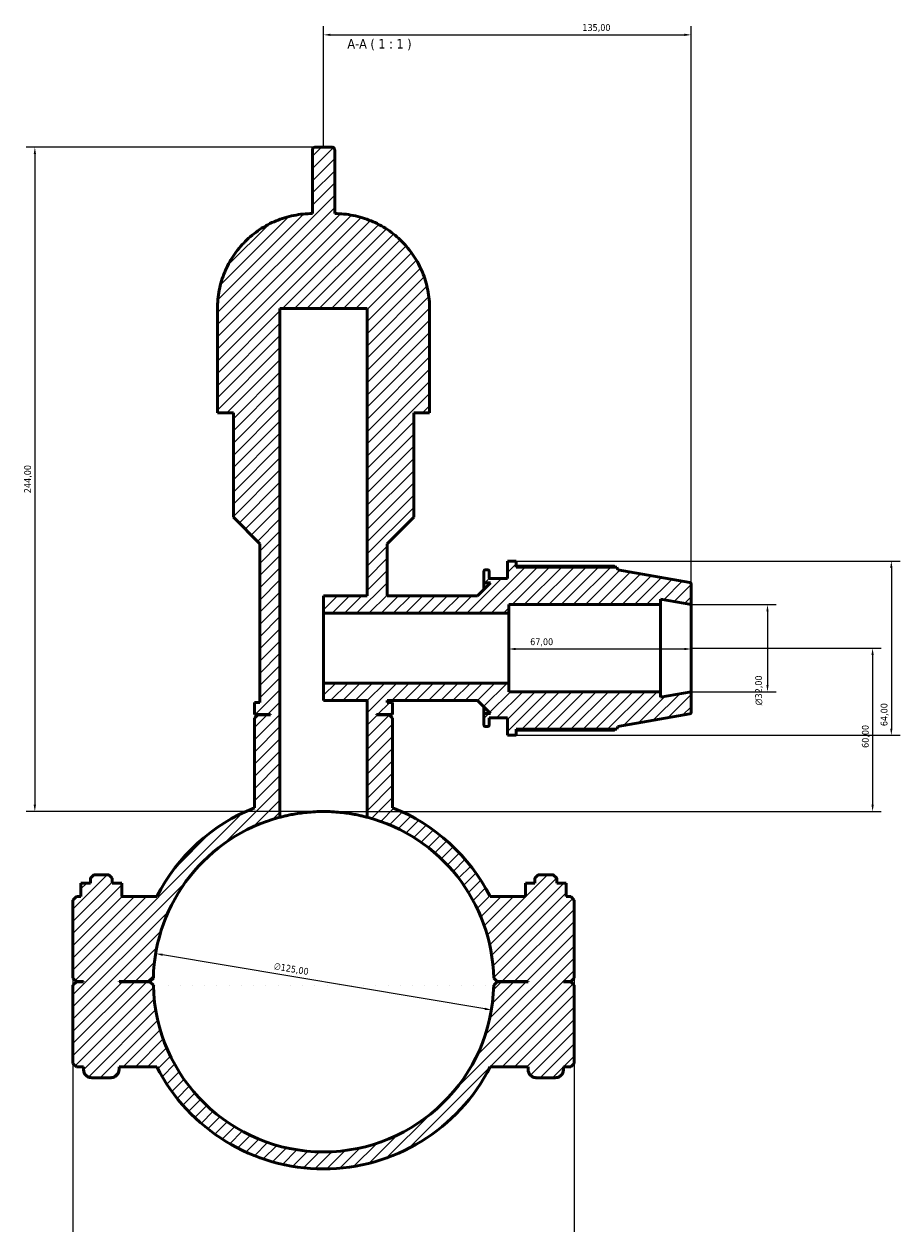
# Model space of a CAD drawing. Header units: millimetres. Extents: x 0 to 1028, y -29 to 1458.
# Tile 8 of 9: x 334 to 655, y 1017 to 1458. Entities that reach past the tile are written whole.
import ezdxf

# ---------------------------------------------------------------- set-up
doc = ezdxf.new("R2010")
doc.units = ezdxf.units.MM
for name, color, linetype, lineweight in [('Dimension (ISO)', 7, 'Continuous', 25), ('Hatch (ISO)', 7, 'Continuous', 18), ('Symbol (ISO)', 7, 'Continuous', 25), ('Visible (ISO)', 7, 'Continuous', 50)]:
    doc.layers.add(name, color=color, linetype=linetype, lineweight=lineweight)
doc.styles.add('Label Text (ISO)', font='tahoma.ttf')
doc.styles.add('Note Text (ISO)', font='tahoma.ttf')
doc.dimstyles.new('Default (ISO)', dxfattribs={"dimtxt": 2.5, "dimasz": 2.5, "dimexe": 3.175, "dimexo": 0, "dimgap": 0.762, "dimtad": 1, "dimrnd": 1e-08, "dimzin": 0, "dimtxsty": 'Note Text (ISO)', "dimcen": 0.09, "dimdle": 10, "dimclrd": 256, "dimclre": 256, "dimclrt": 232, "dimazin": 0, "dimtfac": 1.40208, "dimtmove": 0, "dimatfit": 3, "dimfxl": 1, "dimtolj": 1, "dimtzin": 0, "dimlwd": -1, "dimlwe": -1, "dimarcsym": 0})

# ---------------------------------------------------------------- blocks, each defined once
blk = doc.blocks.new('*D7')
at = {"layer": 'Defpoints', "color": 0, "transparency": 16777216}
for p in [(382.14, 1116.74), (505.42, 1096.07)]:
    blk.add_point(p, dxfattribs=at)
at = {"layer": 'Dimension (ISO)', "transparency": 16777216}
blk.add_line((502.96, 1096.48), (384.61, 1116.33), dxfattribs=at)
blk.add_arc((443.78, 1106.4), 62.5, 104.8323, 173.3914, dxfattribs=at)
for points in [[(384.67, 1116.74), (384.54, 1115.91), (382.14, 1116.74)], [(503.03, 1096.89), (502.89, 1096.07), (505.42, 1096.07)]]:
    blk.add_solid(points, dxfattribs=at)
at = {"layer": 'Dimension (ISO)', "color": 232, "true_color": 0xca0064, "transparency": 16777216, "insert": (425.79, 1113.45), "char_height": 2.5, "attachment_point": 1, "rotation": 350.4809, "style": 'Note Text (ISO)'}
blk.add_mtext('\\A1;∅125,00', dxfattribs=at)
blk = doc.blocks.new('*D8')
at = {"layer": 'Defpoints', "color": 0, "transparency": 16777216}
for p in [(440.69, 1412.9), (337.78, 1168.9), (443.78, 1168.9)]:
    blk.add_point(p, dxfattribs=at)
at = {"layer": 'Dimension (ISO)', "transparency": 16777216}
for p, q in [((440.69, 1412.9), (334.61, 1412.9)), ((337.78, 1410.4), (337.78, 1171.4)), ((443.78, 1168.9), (334.61, 1168.9))]:
    blk.add_line(p, q, dxfattribs=at)
for points in [[(337.36, 1410.4), (338.2, 1410.4), (337.78, 1412.9)], [(337.36, 1171.4), (338.2, 1171.4), (337.78, 1168.9)]]:
    blk.add_solid(points, dxfattribs=at)
at = {"layer": 'Dimension (ISO)', "color": 232, "true_color": 0xca0064, "transparency": 16777216, "insert": (333.85, 1285.85), "char_height": 2.5, "attachment_point": 1, "rotation": 90, "style": 'Note Text (ISO)'}
blk.add_mtext('\\A1;244,00', dxfattribs=at)
blk = doc.blocks.new('*D9')
at = {"layer": 'Defpoints', "color": 0, "transparency": 16777216}
for p in [(578.78, 1228.9), (443.78, 1168.9), (645.38, 1168.9)]:
    blk.add_point(p, dxfattribs=at)
at = {"layer": 'Dimension (ISO)', "transparency": 16777216}
for p, q in [((578.78, 1228.9), (648.55, 1228.9)), ((645.38, 1226.4), (645.38, 1171.4)), ((443.78, 1168.9), (648.55, 1168.9))]:
    blk.add_line(p, q, dxfattribs=at)
for points in [[(644.96, 1226.4), (645.8, 1226.4), (645.38, 1228.9)], [(644.96, 1171.4), (645.8, 1171.4), (645.38, 1168.9)]]:
    blk.add_solid(points, dxfattribs=at)
at = {"layer": 'Dimension (ISO)', "color": 232, "true_color": 0xca0064, "transparency": 16777216, "insert": (641.45, 1192.27), "char_height": 2.5, "attachment_point": 1, "rotation": 90, "style": 'Note Text (ISO)'}
blk.add_mtext('\\A1;60,00', dxfattribs=at)
blk = doc.blocks.new('*D10')
at = {"layer": 'Defpoints', "color": 0, "transparency": 16777216}
for p in [(511.78, 1228.9), (511.78, 1228.6), (578.78, 1228.9)]:
    blk.add_point(p, dxfattribs=at)
at = {"layer": 'Dimension (ISO)', "transparency": 16777216}
blk.add_line((576.28, 1228.6), (514.28, 1228.6), dxfattribs=at)
for points in [[(514.28, 1229.02), (514.28, 1228.18), (511.78, 1228.6)], [(576.28, 1229.02), (576.28, 1228.18), (578.78, 1228.6)]]:
    blk.add_solid(points, dxfattribs=at)
at = {"layer": 'Dimension (ISO)', "color": 232, "true_color": 0xca0064, "transparency": 16777216, "insert": (519.65, 1232.53), "char_height": 2.5, "attachment_point": 1, "style": 'Note Text (ISO)'}
blk.add_mtext('\\A1;67,00', dxfattribs=at)
blk = doc.blocks.new('*D11')
at = {"layer": 'Defpoints', "color": 0, "transparency": 16777216}
for p in [(578.78, 1244.9), (578.78, 1212.9), (606.78, 1212.9)]:
    blk.add_point(p, dxfattribs=at)
at = {"layer": 'Dimension (ISO)', "transparency": 16777216}
for p, q in [((578.78, 1244.9), (609.96, 1244.9)), ((606.78, 1242.4), (606.78, 1215.4)), ((578.78, 1212.9), (609.96, 1212.9))]:
    blk.add_line(p, q, dxfattribs=at)
for points in [[(606.37, 1242.4), (607.2, 1242.4), (606.78, 1244.9)], [(606.37, 1215.4), (607.2, 1215.4), (606.78, 1212.9)]]:
    blk.add_solid(points, dxfattribs=at)
at = {"layer": 'Dimension (ISO)', "color": 232, "true_color": 0xca0064, "transparency": 16777216, "insert": (602.26, 1207.85), "char_height": 2.5, "attachment_point": 1, "rotation": 90, "style": 'Note Text (ISO)'}
blk.add_mtext('\\A1;\\fAIGDT|b0|i0;\\H2.5000;\\ln\\fTahoma|b0|i0;\\H2.5000;32,00', dxfattribs=at)
blk = doc.blocks.new('*D12')
at = {"layer": 'Defpoints', "color": 0, "transparency": 16777216}
for p in [(514.48, 1260.9), (514.48, 1196.9), (652.26, 1196.9)]:
    blk.add_point(p, dxfattribs=at)
at = {"layer": 'Dimension (ISO)', "transparency": 16777216}
for p, q in [((514.48, 1260.9), (655.44, 1260.9)), ((652.26, 1258.4), (652.26, 1199.4)), ((514.48, 1196.9), (655.44, 1196.9))]:
    blk.add_line(p, q, dxfattribs=at)
for points in [[(651.84, 1258.4), (652.68, 1258.4), (652.26, 1260.9)], [(651.84, 1199.4), (652.68, 1199.4), (652.26, 1196.9)]]:
    blk.add_solid(points, dxfattribs=at)
at = {"layer": 'Dimension (ISO)', "color": 232, "true_color": 0xca0064, "transparency": 16777216, "insert": (648.33, 1200.27), "char_height": 2.5, "attachment_point": 1, "rotation": 90, "style": 'Note Text (ISO)'}
blk.add_mtext('\\A1;64,00', dxfattribs=at)
blk = doc.blocks.new('*D13')
at = {"layer": 'Defpoints', "color": 0, "transparency": 16777216}
for p in [(351.78, 1107.7), (535.78, 1107.7), (351.78, 977.7)]:
    blk.add_point(p, dxfattribs=at)
at = {"layer": 'Dimension (ISO)', "transparency": 16777216}
for p, q in [((351.78, 1107.7), (351.78, 974.53)), ((535.78, 1107.7), (535.78, 974.53)), ((533.28, 977.7), (354.28, 977.7))]:
    blk.add_line(p, q, dxfattribs=at)
for points in [[(354.28, 978.12), (354.28, 977.29), (351.78, 977.7)], [(533.28, 978.12), (533.28, 977.29), (535.78, 977.7)]]:
    blk.add_solid(points, dxfattribs=at)
at = {"layer": 'Dimension (ISO)', "color": 232, "true_color": 0xca0064, "transparency": 16777216, "insert": (408.33, 981.65), "char_height": 2.5, "attachment_point": 1, "style": 'Note Text (ISO)'}
blk.add_mtext('\\A1;184,00', dxfattribs=at)
blk = doc.blocks.new('*D15')
at = {"layer": 'Defpoints', "color": 0, "transparency": 16777216}
for p in [(578.78, 1454.16), (443.78, 1412.9), (578.78, 1244.9)]:
    blk.add_point(p, dxfattribs=at)
at = {"layer": 'Dimension (ISO)', "transparency": 16777216}
for p, q in [((443.78, 1412.9), (443.78, 1457.34)), ((578.78, 1244.9), (578.78, 1457.34)), ((446.28, 1454.16), (576.28, 1454.16))]:
    blk.add_line(p, q, dxfattribs=at)
for points in [[(446.28, 1454.58), (446.28, 1453.75), (443.78, 1454.16)], [(576.28, 1454.58), (576.28, 1453.75), (578.78, 1454.16)]]:
    blk.add_solid(points, dxfattribs=at)
at = {"layer": 'Dimension (ISO)', "color": 232, "true_color": 0xca0064, "transparency": 16777216, "insert": (538.83, 1458.1), "char_height": 2.5, "attachment_point": 1, "style": 'Note Text (ISO)'}
blk.add_mtext('\\A1;135,00', dxfattribs=at)

msp = doc.modelspace()

# ---------------------------------------------------------------- hatches: boundary and pattern name
at = {"layer": 'Hatch (ISO)'}
h = msp.add_hatch(dxfattribs=at)
h.set_pattern_fill('ANSI31', color=256, scale=25.4, style=0)
h.set_pattern_definition([(45, (0, 0), (-2.245064, 2.245064), [])])
edge = h.paths.add_edge_path()
edge.add_line((419.712, 1204.405), (418.462, 1203.155))
edge.add_line((418.462, 1203.155), (418.462, 1170.323))
edge.add_ellipse((443.781, 1106.405), major_axis=(-25.319, 63.918), ratio=1, start_angle=0, end_angle=41.35516)
edge.add_line((382.544, 1137.655), (369.687, 1137.655))
edge.add_line((369.687, 1137.655), (369.687, 1142.655))
edge.add_line((369.687, 1142.655), (366.181, 1142.655))
edge.add_line((366.181, 1142.655), (366.181, 1144.405))
edge.add_line((366.181, 1144.405), (364.931, 1145.655))
edge.add_line((364.931, 1145.655), (359.432, 1145.655))
edge.add_line((359.432, 1145.655), (358.181, 1144.405))
edge.add_line((358.181, 1144.405), (358.181, 1142.655))
edge.add_line((358.181, 1142.655), (354.722, 1142.655))
edge.add_line((354.722, 1142.655), (354.722, 1137.655))
edge.add_line((354.722, 1137.655), (353.031, 1137.655))
edge.add_line((353.031, 1137.655), (351.781, 1136.405))
edge.add_line((351.781, 1136.405), (351.781, 1107.705))
edge.add_line((351.781, 1107.705), (353.031, 1106.455))
edge.add_line((353.031, 1106.455), (355.681, 1106.455))
edge.add_line((355.681, 1106.455), (355.681, 1106.355))
edge.add_line((355.681, 1106.355), (353.031, 1106.355))
edge.add_line((353.031, 1106.355), (351.781, 1105.105))
edge.add_line((351.781, 1105.105), (351.781, 1076.405))
edge.add_line((351.781, 1076.405), (353.031, 1075.155))
edge.add_line((353.031, 1075.155), (355.681, 1075.155))
edge.add_line((355.681, 1075.155), (355.681, 1074.155))
edge.add_spline(control_points=[(355.681, 1074.155), (355.681, 1073.785), (355.768, 1073.349), (356.051, 1072.665), (356.298, 1072.295), (356.822, 1071.772), (357.191, 1071.525), (357.875, 1071.242), (358.311, 1071.155), (358.681, 1071.155)], knot_values=[0, 0, 0, 0, 0.1110711, 0.1110711, 0.2221434, 0.2221434, 0.3332178, 0.3332178, 0.4442973, 0.4442973, 0.4442973, 0.4442973], degree=3, periodic=0)
edge.add_line((358.681, 1071.155), (365.681, 1071.155))
edge.add_spline(control_points=[(365.681, 1071.155), (366.051, 1071.155), (366.487, 1071.242), (367.171, 1071.525), (367.541, 1071.772), (368.064, 1072.295), (368.311, 1072.665), (368.594, 1073.349), (368.681, 1073.785), (368.681, 1074.155)], knot_values=[-0.4442973, -0.4442973, -0.4442973, -0.4442973, -0.3332178, -0.3332178, -0.2221434, -0.2221434, -0.1110711, -0.1110711, 0, 0, 0, 0], degree=3, periodic=0)
edge.add_line((368.681, 1074.155), (368.681, 1075.155))
edge.add_line((368.681, 1075.155), (382.544, 1075.155))
edge.add_ellipse((443.781, 1106.405), major_axis=(-61.237, -31.25), ratio=1, start_angle=0, end_angle=125.92862)
edge.add_line((505.018, 1075.155), (518.881, 1075.155))
edge.add_line((518.881, 1075.155), (518.881, 1074.155))
edge.add_spline(control_points=[(518.881, 1074.155), (518.881, 1073.785), (518.968, 1073.349), (519.251, 1072.665), (519.498, 1072.295), (520.022, 1071.772), (520.391, 1071.525), (521.075, 1071.242), (521.511, 1071.155), (521.881, 1071.155)], knot_values=[0, 0, 0, 0, 0.1110711, 0.1110711, 0.2221434, 0.2221434, 0.3332178, 0.3332178, 0.4442973, 0.4442973, 0.4442973, 0.4442973], degree=3, periodic=0)
edge.add_line((521.881, 1071.155), (528.881, 1071.155))
edge.add_spline(control_points=[(528.881, 1071.155), (529.251, 1071.155), (529.687, 1071.242), (530.371, 1071.525), (530.741, 1071.772), (531.264, 1072.295), (531.511, 1072.665), (531.794, 1073.349), (531.881, 1073.785), (531.881, 1074.155)], knot_values=[-0.4442973, -0.4442973, -0.4442973, -0.4442973, -0.3332178, -0.3332178, -0.2221434, -0.2221434, -0.1110711, -0.1110711, 0, 0, 0, 0], degree=3, periodic=0)
edge.add_line((531.881, 1074.155), (531.881, 1075.155))
edge.add_line((531.881, 1075.155), (534.531, 1075.155))
edge.add_line((534.531, 1075.155), (535.781, 1076.405))
edge.add_line((535.781, 1076.405), (535.781, 1105.105))
edge.add_line((535.781, 1105.105), (534.531, 1106.355))
edge.add_line((534.531, 1106.355), (531.881, 1106.355))
edge.add_line((531.881, 1106.355), (531.881, 1106.455))
edge.add_line((531.881, 1106.455), (534.531, 1106.455))
edge.add_line((534.531, 1106.455), (535.781, 1107.705))
edge.add_line((535.781, 1107.705), (535.781, 1136.405))
edge.add_line((535.781, 1136.405), (534.531, 1137.655))
edge.add_line((534.531, 1137.655), (532.841, 1137.655))
edge.add_line((532.841, 1137.655), (532.841, 1142.655))
edge.add_line((532.841, 1142.655), (529.381, 1142.655))
edge.add_line((529.381, 1142.655), (529.381, 1144.405))
edge.add_line((529.381, 1144.405), (528.131, 1145.655))
edge.add_line((528.131, 1145.655), (522.632, 1145.655))
edge.add_line((522.632, 1145.655), (521.381, 1144.405))
edge.add_line((521.381, 1144.405), (521.381, 1142.655))
edge.add_line((521.381, 1142.655), (517.876, 1142.655))
edge.add_line((517.876, 1142.655), (517.876, 1137.655))
edge.add_line((517.876, 1137.655), (505.018, 1137.655))
edge.add_ellipse((443.781, 1106.405), major_axis=(61.237, 31.25), ratio=1, start_angle=0, end_angle=41.35516)
edge.add_line((469.1, 1170.323), (469.1, 1203.155))
edge.add_line((469.1, 1203.155), (467.85, 1204.405))
edge.add_line((467.85, 1204.405), (463.257, 1204.405))
edge.add_line((463.257, 1204.405), (463.257, 1204.505))
edge.add_line((463.257, 1204.505), (469.1, 1204.505))
edge.add_line((469.1, 1204.505), (469.1, 1209.005))
edge.add_line((469.1, 1209.005), (467.152, 1209.005))
edge.add_line((467.152, 1209.005), (467.152, 1209.705))
edge.add_line((467.152, 1209.705), (500.281, 1209.705))
edge.add_line((500.281, 1209.705), (505.081, 1204.905))
edge.add_line((505.081, 1204.905), (502.653, 1204.905))
edge.add_line((502.653, 1204.905), (502.653, 1200.745))
edge.add_spline(control_points=[(502.653, 1200.745), (502.653, 1200.666), (502.671, 1200.573), (502.732, 1200.427), (502.784, 1200.348), (502.896, 1200.236), (502.975, 1200.184), (503.121, 1200.123), (503.214, 1200.105), (503.293, 1200.105)], knot_values=[-0.0947817, -0.0947817, -0.0947817, -0.0947817, -0.0710862, -0.0710862, -0.0473908, -0.0473908, -0.0236954, -0.0236954, 0, 0, 0, 0], degree=3, periodic=0)
edge.add_line((503.293, 1200.105), (503.941, 1200.105))
edge.add_spline(control_points=[(503.941, 1200.105), (504.02, 1200.105), (504.113, 1200.123), (504.259, 1200.184), (504.338, 1200.236), (504.45, 1200.348), (504.502, 1200.427), (504.563, 1200.573), (504.581, 1200.666), (504.581, 1200.745)], knot_values=[0, 0, 0, 0, 0.0236954, 0.0236954, 0.0473908, 0.0473908, 0.0710862, 0.0710862, 0.0947817, 0.0947817, 0.0947817, 0.0947817], degree=3, periodic=0)
edge.add_line((504.581, 1200.745), (504.581, 1203.305))
edge.add_line((504.581, 1203.305), (511.281, 1203.305))
edge.add_line((511.281, 1203.305), (511.281, 1196.905))
edge.add_line((511.281, 1196.905), (514.481, 1196.905))
edge.add_line((514.481, 1196.905), (514.481, 1199.145))
edge.add_line((514.481, 1199.145), (551.418, 1199.145))
edge.add_line((551.418, 1199.145), (551.781, 1200.144))
edge.add_line((551.781, 1200.144), (578.252, 1204.812))
edge.add_spline(control_points=[(578.252, 1204.812), (578.299, 1204.82), (578.346, 1204.834), (578.459, 1204.881), (578.538, 1204.933), (578.65, 1205.045), (578.702, 1205.124), (578.763, 1205.27), (578.781, 1205.363), (578.781, 1205.442)], knot_values=[0.0105681, 0.0105681, 0.0105681, 0.0105681, 0.0236954, 0.0236954, 0.0473908, 0.0473908, 0.0710862, 0.0710862, 0.0947817, 0.0947817, 0.0947817, 0.0947817], degree=3, periodic=0)
edge.add_line((578.781, 1205.442), (578.781, 1212.905))
edge.add_line((578.781, 1212.905), (567.531, 1210.921))
edge.add_line((567.531, 1210.921), (567.531, 1212.905))
edge.add_line((567.531, 1212.905), (511.781, 1212.905))
edge.add_line((511.781, 1212.905), (511.781, 1216.105))
edge.add_line((511.781, 1216.105), (443.781, 1216.105))
edge.add_line((443.781, 1216.105), (443.781, 1209.705))
edge.add_line((443.781, 1209.705), (459.781, 1209.705))
edge.add_line((459.781, 1209.705), (459.781, 1166.822))
edge.add_ellipse((443.781, 1106.405), major_axis=(16, 60.417), ratio=1, start_angle=286.02457, end_angle=360, ccw=False)
edge.add_line((506.268, 1107.705), (507.531, 1106.455))
edge.add_line((507.531, 1106.455), (518.881, 1106.455))
edge.add_line((518.881, 1106.455), (518.881, 1106.355))
edge.add_line((518.881, 1106.355), (507.531, 1106.355))
edge.add_line((507.531, 1106.355), (506.268, 1105.105))
edge.add_ellipse((443.781, 1106.405), major_axis=(62.486, -1.3), ratio=1, start_angle=182.38354, end_angle=360, ccw=False)
edge.add_line((381.295, 1105.105), (380.031, 1106.355))
edge.add_line((380.031, 1106.355), (368.681, 1106.355))
edge.add_line((368.681, 1106.355), (368.681, 1106.455))
edge.add_line((368.681, 1106.455), (380.031, 1106.455))
edge.add_line((380.031, 1106.455), (381.295, 1107.705))
edge.add_ellipse((443.781, 1106.405), major_axis=(-62.486, 1.3), ratio=1, start_angle=286.02457, end_angle=360, ccw=False)
edge.add_line((427.781, 1166.822), (427.781, 1353.648))
edge.add_line((427.781, 1353.648), (459.781, 1353.648))
edge.add_line((459.781, 1353.648), (459.781, 1248.105))
edge.add_line((459.781, 1248.105), (443.781, 1248.105))
edge.add_line((443.781, 1248.105), (443.781, 1241.705))
edge.add_line((443.781, 1241.705), (511.781, 1241.705))
edge.add_line((511.781, 1241.705), (511.781, 1244.905))
edge.add_line((511.781, 1244.905), (567.531, 1244.905))
edge.add_line((567.531, 1244.905), (567.531, 1246.888))
edge.add_line((567.531, 1246.888), (578.781, 1244.905))
edge.add_line((578.781, 1244.905), (578.781, 1252.368))
edge.add_spline(control_points=[(578.781, 1252.368), (578.781, 1252.447), (578.763, 1252.54), (578.702, 1252.686), (578.65, 1252.764), (578.538, 1252.876), (578.459, 1252.929), (578.346, 1252.976), (578.299, 1252.99), (578.252, 1252.998)], knot_values=[0.284345, 0.284345, 0.284345, 0.284345, 0.3080405, 0.3080405, 0.3317359, 0.3317359, 0.3554313, 0.3554313, 0.3685586, 0.3685586, 0.3685586, 0.3685586], degree=3, periodic=0)
edge.add_line((578.252, 1252.998), (551.781, 1257.666))
edge.add_line((551.781, 1257.666), (551.418, 1258.665))
edge.add_line((551.418, 1258.665), (514.481, 1258.665))
edge.add_line((514.481, 1258.665), (514.481, 1260.905))
edge.add_line((514.481, 1260.905), (511.281, 1260.905))
edge.add_line((511.281, 1260.905), (511.281, 1254.505))
edge.add_line((511.281, 1254.505), (504.581, 1254.505))
edge.add_line((504.581, 1254.505), (504.581, 1257.065))
edge.add_spline(control_points=[(504.581, 1257.065), (504.581, 1257.144), (504.563, 1257.237), (504.502, 1257.383), (504.45, 1257.462), (504.338, 1257.573), (504.259, 1257.626), (504.113, 1257.686), (504.02, 1257.705), (503.941, 1257.705)], knot_values=[-0.0947817, -0.0947817, -0.0947817, -0.0947817, -0.0710862, -0.0710862, -0.0473908, -0.0473908, -0.0236954, -0.0236954, 0, 0, 0, 0], degree=3, periodic=0)
edge.add_line((503.941, 1257.705), (503.293, 1257.705))
edge.add_spline(control_points=[(503.293, 1257.705), (503.214, 1257.705), (503.121, 1257.686), (502.975, 1257.626), (502.896, 1257.573), (502.784, 1257.462), (502.732, 1257.383), (502.671, 1257.237), (502.653, 1257.144), (502.653, 1257.065)], knot_values=[0, 0, 0, 0, 0.0236954, 0.0236954, 0.0473908, 0.0473908, 0.0710862, 0.0710862, 0.0947817, 0.0947817, 0.0947817, 0.0947817], degree=3, periodic=0)
edge.add_line((502.653, 1257.065), (502.653, 1252.905))
edge.add_line((502.653, 1252.905), (505.081, 1252.905))
edge.add_line((505.081, 1252.905), (500.281, 1248.105))
edge.add_line((500.281, 1248.105), (467.152, 1248.105))
edge.add_line((467.152, 1248.105), (467.152, 1267.224))
edge.add_line((467.152, 1267.224), (476.89, 1276.962))
edge.add_line((476.89, 1276.962), (476.89, 1315.305))
edge.add_line((476.89, 1315.305), (482.733, 1315.305))
edge.add_line((482.733, 1315.305), (482.733, 1353.648))
edge.add_spline(control_points=[(482.733, 1353.648), (482.733, 1355.799), (482.521, 1358.148), (481.606, 1362.748), (480.903, 1365), (479.257, 1368.974), (478.162, 1371.063), (475.556, 1374.963), (474.045, 1376.774), (471.003, 1379.816), (469.192, 1381.327), (465.292, 1383.933), (463.203, 1385.028), (459.228, 1386.675), (456.977, 1387.378), (452.376, 1388.293), (450.027, 1388.505), (447.876, 1388.505)], knot_values=[5.5470027, 5.5470027, 5.5470027, 5.5470027, 6.1922784, 6.1922784, 6.8375542, 6.8375542, 7.4828301, 7.4828301, 8.128106, 8.128106, 8.7733824, 8.7733824, 9.4186588, 9.4186588, 10.0639449, 10.0639449, 10.709231, 10.709231, 10.709231, 10.709231], degree=3, periodic=0)
edge.add_line((447.876, 1388.505), (447.876, 1411.905))
edge.add_spline(control_points=[(447.876, 1411.905), (447.876, 1412.028), (447.847, 1412.173), (447.753, 1412.402), (447.67, 1412.525), (447.496, 1412.699), (447.373, 1412.781), (447.145, 1412.876), (446.999, 1412.905), (446.876, 1412.905)], knot_values=[0, 0, 0, 0, 0.0370234, 0.0370234, 0.0740477, 0.0740477, 0.1110734, 0.1110734, 0.1481012, 0.1481012, 0.1481012, 0.1481012], degree=3, periodic=0)
edge.add_line((446.876, 1412.905), (440.687, 1412.905))
edge.add_spline(control_points=[(440.687, 1412.905), (440.563, 1412.905), (440.418, 1412.876), (440.19, 1412.781), (440.067, 1412.699), (439.892, 1412.525), (439.81, 1412.402), (439.715, 1412.173), (439.687, 1412.028), (439.687, 1411.905)], knot_values=[-0.1481012, -0.1481012, -0.1481012, -0.1481012, -0.1110734, -0.1110734, -0.0740477, -0.0740477, -0.0370234, -0.0370234, 0, 0, 0, 0], degree=3, periodic=0)
edge.add_line((439.687, 1411.905), (439.687, 1388.505))
edge.add_spline(control_points=[(439.687, 1388.505), (437.536, 1388.505), (435.186, 1388.293), (430.586, 1387.378), (428.334, 1386.675), (424.36, 1385.028), (422.271, 1383.933), (418.371, 1381.327), (416.56, 1379.816), (413.518, 1376.774), (412.007, 1374.963), (409.401, 1371.063), (408.306, 1368.974), (406.659, 1365), (405.957, 1362.748), (405.041, 1358.148), (404.829, 1355.799), (404.829, 1353.648)], knot_values=[11.4787797, 11.4787797, 11.4787797, 11.4787797, 12.1240658, 12.1240658, 12.7693519, 12.7693519, 13.4146283, 13.4146283, 14.0599047, 14.0599047, 14.7051806, 14.7051806, 15.3504565, 15.3504565, 15.9957323, 15.9957323, 16.641008, 16.641008, 16.641008, 16.641008], degree=3, periodic=0)
edge.add_line((404.829, 1353.648), (404.829, 1315.305))
edge.add_line((404.829, 1315.305), (410.672, 1315.305))
edge.add_line((410.672, 1315.305), (410.672, 1276.962))
edge.add_line((410.672, 1276.962), (420.41, 1267.224))
edge.add_line((420.41, 1267.224), (420.41, 1209.005))
edge.add_line((420.41, 1209.005), (418.462, 1209.005))
edge.add_line((418.462, 1209.005), (418.462, 1204.505))
edge.add_line((418.462, 1204.505), (424.305, 1204.505))
edge.add_line((424.305, 1204.505), (424.305, 1204.405))
edge.add_line((424.305, 1204.405), (419.712, 1204.405))

# ---------------------------------------------------------------- linework, layer by layer
at = {"layer": 'Visible (ISO)'}
for p, q in [((439.687, 1411.905), (439.687, 1388.505)), ((446.876, 1412.905), (440.687, 1412.905)), ((447.876, 1388.505), (447.876, 1411.905)), ((404.829, 1353.648), (404.829, 1315.305)), ((427.781, 1166.822), (427.781, 1353.648)), ((427.781, 1353.648), (459.781, 1353.648)), ((459.781, 1353.648), (459.781, 1248.105)), ((482.733, 1315.305), (482.733, 1353.648)), ((404.829, 1315.305), (410.672, 1315.305)), ((410.672, 1315.305), (410.672, 1276.962)), ((476.89, 1276.962), (476.89, 1315.305)), ((476.89, 1315.305), (482.733, 1315.305)), ((410.672, 1276.962), (420.41, 1267.224)), ((467.152, 1267.224), (476.89, 1276.962)), ((420.41, 1267.224), (420.41, 1209.005)), ((467.152, 1248.105), (467.152, 1267.224)), ((514.481, 1260.905), (511.281, 1260.905)), ((511.281, 1260.905), (511.281, 1254.505)), ((514.481, 1258.665), (514.481, 1260.905)), ((502.653, 1257.065), (502.653, 1252.905)), ((503.941, 1257.705), (503.293, 1257.705)), ((504.581, 1254.505), (504.581, 1257.065)), ((550.602, 1259.015), (514.481, 1259.015)), ((551.418, 1258.665), (514.481, 1258.665)), ((551.781, 1257.666), (551.418, 1258.665)), ((578.252, 1252.998), (551.781, 1257.666)), ((505.081, 1252.905), (500.281, 1248.105)), ((502.653, 1252.905), (505.081, 1252.905)), ((502.653, 1250.476), (502.653, 1252.905)), ((511.281, 1254.505), (504.581, 1254.505)), ((578.781, 1244.905), (578.781, 1252.368)), ((459.781, 1248.105), (443.781, 1248.105)), ((443.781, 1248.105), (443.781, 1241.705)), ((500.281, 1248.105), (467.152, 1248.105)), ((511.781, 1241.705), (511.781, 1244.905)), ((511.781, 1244.905), (567.531, 1244.905)), ((567.531, 1244.905), (567.531, 1246.888)), ((567.531, 1246.888), (578.781, 1244.905)), ((567.531, 1212.905), (567.531, 1244.905)), ((578.781, 1212.905), (578.781, 1244.905)), ((443.781, 1241.705), (511.781, 1241.705)), ((443.781, 1216.105), (443.781, 1241.705)), ((511.781, 1216.105), (511.781, 1241.705)), ((511.781, 1216.105), (443.781, 1216.105)), ((443.781, 1216.105), (443.781, 1209.705)), ((511.781, 1212.905), (511.781, 1216.105)), ((567.531, 1212.905), (511.781, 1212.905)), ((578.781, 1212.905), (567.531, 1210.921)), ((567.531, 1210.921), (567.531, 1212.905)), ((578.781, 1205.442), (578.781, 1212.905)), ((420.41, 1209.005), (418.462, 1209.005)), ((418.462, 1209.005), (418.462, 1204.505)), ((443.781, 1209.705), (459.781, 1209.705)), ((459.781, 1209.705), (459.781, 1166.822)), ((467.152, 1209.005), (467.152, 1209.705)), ((467.152, 1209.705), (500.281, 1209.705)), ((469.1, 1209.005), (467.152, 1209.005)), ((469.1, 1204.505), (469.1, 1209.005)), ((500.281, 1209.705), (505.081, 1204.905)), ((418.462, 1204.505), (424.305, 1204.505)), ((419.712, 1204.405), (418.462, 1203.155)), ((424.305, 1204.405), (419.712, 1204.405)), ((424.305, 1204.505), (424.305, 1204.405)), ((463.257, 1204.405), (463.257, 1204.505)), ((463.257, 1204.505), (469.1, 1204.505)), ((467.85, 1204.405), (463.257, 1204.405)), ((469.1, 1203.155), (467.85, 1204.405)), ((502.653, 1204.905), (502.653, 1207.333)), ((505.081, 1204.905), (502.653, 1204.905)), ((502.653, 1204.905), (502.653, 1200.745)), ((504.581, 1200.745), (504.581, 1203.305)), ((504.581, 1203.305), (511.281, 1203.305)), ((511.281, 1203.305), (511.281, 1196.905)), ((551.781, 1200.144), (578.252, 1204.812)), ((418.462, 1203.155), (418.462, 1170.323)), ((469.1, 1170.323), (469.1, 1203.155)), ((503.293, 1200.105), (503.941, 1200.105)), ((514.481, 1196.905), (514.481, 1199.145)), ((514.481, 1199.145), (551.418, 1199.145)), ((514.481, 1198.795), (550.602, 1198.795)), ((551.418, 1199.145), (551.781, 1200.144)), ((511.281, 1196.905), (514.481, 1196.905)), ((354.676, 1142.655), (354.722, 1142.655)), ((354.676, 1137.655), (354.676, 1142.655)), ((358.181, 1142.655), (354.722, 1142.655)), ((354.722, 1142.655), (354.722, 1137.655)), ((359.431, 1145.655), (358.181, 1144.405)), ((358.181, 1144.405), (358.181, 1142.655)), ((358.181, 1144.405), (358.181, 1144.405)), ((358.181, 1142.655), (358.181, 1144.405)), ((359.431, 1145.655), (359.432, 1145.655)), ((364.931, 1145.655), (359.432, 1145.655)), ((364.931, 1145.655), (364.931, 1145.655)), ((364.931, 1145.655), (366.181, 1144.405)), ((366.181, 1142.655), (366.181, 1144.405)), ((366.181, 1144.405), (366.181, 1144.405)), ((366.181, 1142.655), (366.181, 1144.405)), ((369.687, 1142.655), (366.181, 1142.655)), ((369.687, 1137.655), (369.687, 1142.655)), ((521.381, 1142.655), (517.876, 1142.655)), ((517.876, 1137.655), (517.876, 1142.655)), ((522.631, 1145.655), (521.381, 1144.405)), ((521.381, 1144.405), (521.381, 1142.655)), ((521.381, 1144.405), (521.381, 1144.405)), ((521.381, 1144.405), (521.381, 1142.655)), ((522.632, 1145.655), (522.631, 1145.655)), ((528.131, 1145.655), (522.632, 1145.655)), ((528.131, 1145.655), (528.131, 1145.655)), ((528.131, 1145.655), (529.381, 1144.405)), ((529.381, 1142.655), (529.381, 1144.405)), ((529.381, 1144.405), (529.381, 1144.405)), ((529.381, 1144.405), (529.381, 1142.655)), ((532.841, 1142.655), (529.381, 1142.655)), ((532.841, 1137.655), (532.841, 1142.655)), ((532.887, 1142.655), (532.841, 1142.655)), ((532.887, 1137.655), (532.887, 1142.655)), ((353.031, 1137.655), (351.781, 1136.405)), ((354.722, 1137.655), (353.031, 1137.655)), ((382.544, 1137.655), (369.687, 1137.655)), ((517.876, 1137.655), (505.018, 1137.655)), ((534.531, 1137.655), (532.841, 1137.655)), ((535.781, 1136.405), (534.531, 1137.655)), ((351.781, 1136.405), (351.781, 1107.705)), ((535.781, 1107.705), (535.781, 1136.405)), ((351.781, 1107.705), (353.031, 1106.455)), ((353.031, 1106.355), (351.781, 1105.105)), ((353.031, 1106.455), (355.681, 1106.455)), ((355.681, 1106.355), (353.031, 1106.355)), ((355.681, 1106.455), (355.681, 1106.355)), ((355.681, 1106.355), (355.681, 1106.455)), ((368.681, 1106.355), (368.681, 1106.455)), ((368.681, 1106.455), (380.031, 1106.455)), ((368.681, 1106.355), (368.681, 1106.455)), ((380.031, 1106.355), (368.681, 1106.355)), ((380.031, 1106.455), (381.295, 1107.705)), ((381.295, 1105.105), (380.031, 1106.355)), ((506.268, 1107.705), (507.531, 1106.455)), ((507.531, 1106.355), (506.268, 1105.105)), ((507.531, 1106.455), (518.881, 1106.455)), ((518.881, 1106.355), (507.531, 1106.355)), ((518.881, 1106.455), (518.881, 1106.355)), ((518.881, 1106.455), (518.881, 1106.355)), ((531.881, 1106.355), (531.881, 1106.455)), ((531.881, 1106.455), (534.531, 1106.455)), ((531.881, 1106.455), (531.881, 1106.355)), ((534.531, 1106.355), (531.881, 1106.355)), ((534.531, 1106.455), (535.781, 1107.705)), ((535.781, 1105.105), (534.531, 1106.355)), ((351.781, 1105.105), (351.781, 1076.405)), ((535.781, 1076.405), (535.781, 1105.105)), ((351.781, 1076.405), (353.031, 1075.155)), ((534.531, 1075.155), (535.781, 1076.405)), ((353.031, 1075.155), (355.681, 1075.155)), ((355.681, 1075.155), (355.681, 1074.155)), ((355.681, 1074.155), (355.681, 1075.155)), ((358.681, 1071.155), (365.681, 1071.155)), ((368.681, 1074.155), (368.681, 1075.155)), ((368.681, 1075.155), (382.544, 1075.155)), ((368.681, 1074.155), (368.681, 1075.155)), ((505.018, 1075.155), (518.881, 1075.155)), ((518.881, 1075.155), (518.881, 1074.155)), ((518.881, 1075.155), (518.881, 1074.155)), ((521.881, 1071.155), (528.881, 1071.155)), ((531.881, 1074.155), (531.881, 1075.155)), ((531.881, 1075.155), (534.531, 1075.155)), ((531.881, 1075.155), (531.881, 1074.155))]:
    msp.add_line(p, q, dxfattribs=at)
for centre, radius, start, end in [((443.781, 1106.405), 68.75, 111.60915, 152.96431), ((443.781, 1106.405), 68.75, 27.03569, 68.39085), ((443.781, 1106.405), 62.5, 104.8328, 178.80823), ((443.781, 1106.405), 62.5, 1.19177, 75.1672), ((443.781, 1106.405), 62.5, 181.19177, 358.80823), ((358.681, 1074.155), 3, 180, 270), ((365.681, 1074.155), 3, 270, 0), ((443.781, 1106.405), 68.75, 207.03569, 332.96431), ((521.881, 1074.155), 3, 180, 270), ((528.881, 1074.155), 3, 270, 0)]:
    msp.add_arc(centre, radius, start, end, dxfattribs=at)
for points, knots in [([(440.687, 1412.905), (440.563, 1412.905), (440.418, 1412.876), (440.19, 1412.781), (440.067, 1412.699), (439.892, 1412.525), (439.81, 1412.402), (439.715, 1412.173), (439.687, 1412.028), (439.687, 1411.905)], [-0.14810117, -0.14810117, -0.14810117, -0.14810117, -0.11107342, -0.11107342, -0.07404767, -0.07404767, -0.03702338, -0.03702338, 0, 0, 0, 0]), ([(447.876, 1411.905), (447.876, 1412.028), (447.847, 1412.173), (447.753, 1412.402), (447.67, 1412.525), (447.496, 1412.699), (447.373, 1412.781), (447.145, 1412.876), (446.999, 1412.905), (446.876, 1412.905)], [0, 0, 0, 0, 0.03702338, 0.03702338, 0.07404767, 0.07404767, 0.11107342, 0.11107342, 0.14810117, 0.14810117, 0.14810117, 0.14810117]), ([(439.687, 1388.505), (437.536, 1388.505), (435.186, 1388.293), (430.586, 1387.378), (428.334, 1386.675), (424.36, 1385.028), (422.271, 1383.933), (418.371, 1381.327), (416.56, 1379.816), (413.518, 1376.774), (412.007, 1374.963), (409.401, 1371.063), (408.306, 1368.974), (406.659, 1365), (405.957, 1362.748), (405.041, 1358.148), (404.829, 1355.799), (404.829, 1353.648)], [11.4787797, 11.4787797, 11.4787797, 11.4787797, 12.1240658, 12.1240658, 12.7693519, 12.7693519, 13.4146283, 13.4146283, 14.0599047, 14.0599047, 14.7051806, 14.7051806, 15.3504565, 15.3504565, 15.9957323, 15.9957323, 16.641008, 16.641008, 16.641008, 16.641008]), ([(482.733, 1353.648), (482.733, 1355.799), (482.521, 1358.148), (481.606, 1362.748), (480.903, 1365), (479.257, 1368.974), (478.162, 1371.063), (475.556, 1374.963), (474.045, 1376.774), (471.003, 1379.816), (469.192, 1381.327), (465.292, 1383.933), (463.203, 1385.028), (459.228, 1386.675), (456.977, 1387.378), (452.376, 1388.293), (450.027, 1388.505), (447.876, 1388.505)], [5.5470027, 5.5470027, 5.5470027, 5.5470027, 6.1922784, 6.1922784, 6.8375542, 6.8375542, 7.4828301, 7.4828301, 8.128106, 8.128106, 8.7733824, 8.7733824, 9.4186588, 9.4186588, 10.0639449, 10.0639449, 10.709231, 10.709231, 10.709231, 10.709231]), ([(503.293, 1257.705), (503.214, 1257.705), (503.121, 1257.686), (502.975, 1257.626), (502.896, 1257.573), (502.784, 1257.462), (502.732, 1257.383), (502.671, 1257.237), (502.653, 1257.144), (502.653, 1257.065)], [0, 0, 0, 0, 0.023695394, 0.023695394, 0.0473908, 0.0473908, 0.07108622, 0.07108622, 0.094781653, 0.094781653, 0.094781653, 0.094781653]), ([(504.581, 1257.065), (504.581, 1257.144), (504.563, 1257.237), (504.502, 1257.383), (504.45, 1257.462), (504.338, 1257.573), (504.259, 1257.626), (504.113, 1257.686), (504.02, 1257.705), (503.941, 1257.705)], [-0.094781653, -0.094781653, -0.094781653, -0.094781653, -0.07108622, -0.07108622, -0.0473908, -0.0473908, -0.023695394, -0.023695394, 0, 0, 0, 0]), ([(578.781, 1252.368), (578.781, 1252.447), (578.763, 1252.54), (578.702, 1252.686), (578.65, 1252.764), (578.538, 1252.876), (578.459, 1252.929), (578.346, 1252.976), (578.299, 1252.99), (578.252, 1252.998)], [0.284345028, 0.284345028, 0.284345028, 0.284345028, 0.308040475, 0.308040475, 0.331735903, 0.331735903, 0.355431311, 0.355431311, 0.368558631, 0.368558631, 0.368558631, 0.368558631]), ([(578.252, 1204.812), (578.299, 1204.82), (578.346, 1204.834), (578.459, 1204.881), (578.538, 1204.933), (578.65, 1205.045), (578.702, 1205.124), (578.763, 1205.27), (578.781, 1205.363), (578.781, 1205.442)], [0.010568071, 0.010568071, 0.010568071, 0.010568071, 0.023695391, 0.023695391, 0.047390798, 0.047390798, 0.071086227, 0.071086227, 0.094781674, 0.094781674, 0.094781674, 0.094781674]), ([(502.653, 1200.745), (502.653, 1200.666), (502.671, 1200.573), (502.732, 1200.427), (502.784, 1200.348), (502.896, 1200.236), (502.975, 1200.184), (503.121, 1200.123), (503.214, 1200.105), (503.293, 1200.105)], [-0.094781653, -0.094781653, -0.094781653, -0.094781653, -0.07108622, -0.07108622, -0.0473908, -0.0473908, -0.023695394, -0.023695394, 0, 0, 0, 0]), ([(503.941, 1200.105), (504.02, 1200.105), (504.113, 1200.123), (504.259, 1200.184), (504.338, 1200.236), (504.45, 1200.348), (504.502, 1200.427), (504.563, 1200.573), (504.581, 1200.666), (504.581, 1200.745)], [0, 0, 0, 0, 0.023695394, 0.023695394, 0.0473908, 0.0473908, 0.07108622, 0.07108622, 0.094781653, 0.094781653, 0.094781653, 0.094781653]), ([(459.781, 1166.822), (459.779, 1166.823), (459.681, 1166.849), (459.277, 1166.954), (458.967, 1167.033), (458.149, 1167.232), (457.641, 1167.352), (456.468, 1167.607), (455.803, 1167.742), (454.387, 1168.003), (453.587, 1168.137), (451.845, 1168.389), (450.901, 1168.506), (448.932, 1168.7), (447.903, 1168.777), (445.833, 1168.88), (444.79, 1168.905), (442.772, 1168.905), (441.73, 1168.88), (439.659, 1168.777), (438.631, 1168.7), (436.661, 1168.506), (435.718, 1168.389), (433.975, 1168.137), (433.175, 1168.003), (431.76, 1167.742), (431.095, 1167.607), (429.922, 1167.352), (429.413, 1167.232), (428.595, 1167.033), (428.285, 1166.954), (427.881, 1166.849), (427.784, 1166.823), (427.781, 1166.822)], [0.0040192, 0.0040192, 0.0040192, 0.0040192, 0.3028304, 0.3028304, 0.6056609, 0.6056609, 0.9084913, 0.9084913, 1.2113218, 1.2113218, 1.5141055, 1.5141055, 1.8168893, 1.8168893, 2.119673, 2.119673, 2.4224567, 2.4224567, 2.7252405, 2.7252405, 3.0280242, 3.0280242, 3.330808, 3.330808, 3.6335917, 3.6335917, 3.9364222, 3.9364222, 4.2392526, 4.2392526, 4.542083, 4.542083, 4.8408943, 4.8408943, 4.8408943, 4.8408943]), ([(355.681, 1074.155), (355.681, 1073.785), (355.768, 1073.349), (356.051, 1072.665), (356.298, 1072.295), (356.822, 1071.772), (357.191, 1071.525), (357.875, 1071.242), (358.311, 1071.155), (358.681, 1071.155)], [0, 0, 0, 0, 0.11107114, 0.11107114, 0.22214335, 0.22214335, 0.33321782, 0.33321782, 0.44429733, 0.44429733, 0.44429733, 0.44429733]), ([(365.681, 1071.155), (366.051, 1071.155), (366.487, 1071.242), (367.171, 1071.525), (367.541, 1071.772), (368.064, 1072.295), (368.311, 1072.665), (368.594, 1073.349), (368.681, 1073.785), (368.681, 1074.155)], [-0.44429733, -0.44429733, -0.44429733, -0.44429733, -0.33321782, -0.33321782, -0.22214335, -0.22214335, -0.11107114, -0.11107114, 0, 0, 0, 0]), ([(518.881, 1074.155), (518.881, 1073.785), (518.968, 1073.349), (519.251, 1072.665), (519.498, 1072.295), (520.022, 1071.772), (520.391, 1071.525), (521.075, 1071.242), (521.511, 1071.155), (521.881, 1071.155)], [0, 0, 0, 0, 0.11107114, 0.11107114, 0.22214335, 0.22214335, 0.33321782, 0.33321782, 0.44429733, 0.44429733, 0.44429733, 0.44429733]), ([(528.881, 1071.155), (529.251, 1071.155), (529.687, 1071.242), (530.371, 1071.525), (530.741, 1071.772), (531.264, 1072.295), (531.511, 1072.665), (531.794, 1073.349), (531.881, 1073.785), (531.881, 1074.155)], [-0.44429733, -0.44429733, -0.44429733, -0.44429733, -0.33321782, -0.33321782, -0.22214335, -0.22214335, -0.11107114, -0.11107114, 0, 0, 0, 0])]:
    msp.add_open_spline(points, degree=3, knots=knots, dxfattribs=at)
for points, weights in [([(550.805, 1258.665), (550.705, 1258.838), (550.602, 1259.015)], [1.00079494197, 1.000471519, 1]), ([(550.602, 1198.795), (550.705, 1198.972), (550.805, 1199.145)], [1, 1.000471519, 1.00079494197]), ([(359.432, 1145.655), (358.922, 1145.146), (358.181, 1144.405)], [1, 1.01760341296, 1]), ([(366.181, 1144.405), (365.44, 1145.146), (364.931, 1145.655)], [1, 1.01760341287, 1]), ([(522.632, 1145.655), (522.122, 1145.146), (521.381, 1144.405)], [1, 1.01760341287, 1]), ([(529.381, 1144.405), (528.64, 1145.146), (528.131, 1145.655)], [1, 1.01760341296, 1])]:
    msp.add_rational_spline(points, weights, degree=2, dxfattribs=at)

# ---------------------------------------------------------------- texts
at = {"layer": 'Symbol (ISO)', "insert": (452.538, 1448.499), "char_height": 3.5, "attachment_point": 7, "style": 'Label Text (ISO)'}
msp.add_mtext('A-A ( 1 : 1 )', dxfattribs=at)

# ---------------------------------------------------------------- dimensions: what is measured, and where the dimension line sits
at = {"layer": 'Dimension (ISO)'}
for base, p1, p2, angle, override, picture, middle in [((578.781, 1454.164), (443.781, 1412.905), (578.781, 1244.905), 180, {"dimdec": 2, "dimtp": 0, "dimtm": 0, "dimtdec": 2, "dimtofl": 0, "dimatfit": 1}, '*D15', (543.781, 1454.164)), ((337.781, 1168.905), (440.687, 1412.905), (443.781, 1168.905), 90, {"dimdec": 2, "dimtp": 0, "dimtm": 0, "dimtdec": 2, "dimtofl": 0, "dimatfit": 1}, '*D8', (337.781, 1290.905)), ((652.26, 1196.905), (514.481, 1260.905), (514.481, 1196.905), 90, {"dimdec": 2, "dimtp": 0, "dimtm": 0, "dimtdec": 2, "dimtofl": 0, "dimatfit": 1}, '*D12', (652.26, 1204.405)), ((511.781, 1228.6), (578.781, 1228.905), (511.781, 1228.905), 180, {"dimdec": 2, "dimse1": 1, "dimse2": 1, "dimtp": 0, "dimtm": 0, "dimtdec": 2, "dimtofl": 0, "dimatfit": 1}, '*D10', (523.781, 1228.6)), ((645.379, 1168.905), (578.781, 1228.905), (443.781, 1168.905), 90, {"dimdec": 2, "dimtp": 0, "dimtm": 0, "dimtdec": 2, "dimtofl": 0, "dimatfit": 1}, '*D9', (645.379, 1196.405))]:
    dim = msp.add_linear_dim(base=base, p1=p1, p2=p2, angle=angle, dimstyle='Default (ISO)', override=override, dxfattribs=at)
    dim.commit()
    dim.dimension.update_dxf_attribs({"geometry": picture, "text_midpoint": middle, "dimtype": 160})
dim = msp.add_linear_dim(base=(606.783, 1212.905), p1=(578.781, 1244.905), p2=(578.781, 1212.905), angle=90, text='\\fAIGDT|b0|i0;\\H2.5000;\\ln\\fTahoma|b0|i0;\\H2.5000;<>', dimstyle='Default (ISO)', override={"dimdec": 2, "dimtp": 0, "dimtm": 0, "dimtdec": 2, "dimtofl": 0, "dimatfit": 1}, dxfattribs=at)
dim.commit()
dim.dimension.update_dxf_attribs({"geometry": '*D11', "text_midpoint": (606.783, 1213.405), "dimtype": 160})
dim = msp.add_diameter_dim_2p(p1=(505.422, 1096.067), p2=(382.14, 1116.739), dimstyle='Default (ISO)', override={"dimdec": 2, "dimlfac": 0.99997, "dimtp": 0, "dimtm": 0, "dimtdec": 2, "dimatfit": 2}, dxfattribs=at)
dim.commit()
dim.dimension.update_dxf_attribs({"geometry": '*D7', "text_midpoint": (431.478, 1108.466), "dimtype": 163})
dim = msp.add_linear_dim(base=(351.781, 977.705), p1=(535.781, 1107.705), p2=(351.781, 1107.705), dimstyle='Default (ISO)', override={"dimdec": 2, "dimtp": 0, "dimtm": 0, "dimtdec": 2, "dimtofl": 0, "dimatfit": 1}, dxfattribs=at)
dim.commit()
dim.dimension.update_dxf_attribs({"geometry": '*D13', "text_midpoint": (413.281, 977.705), "dimtype": 160})

doc.saveas('drawing.dxf')
